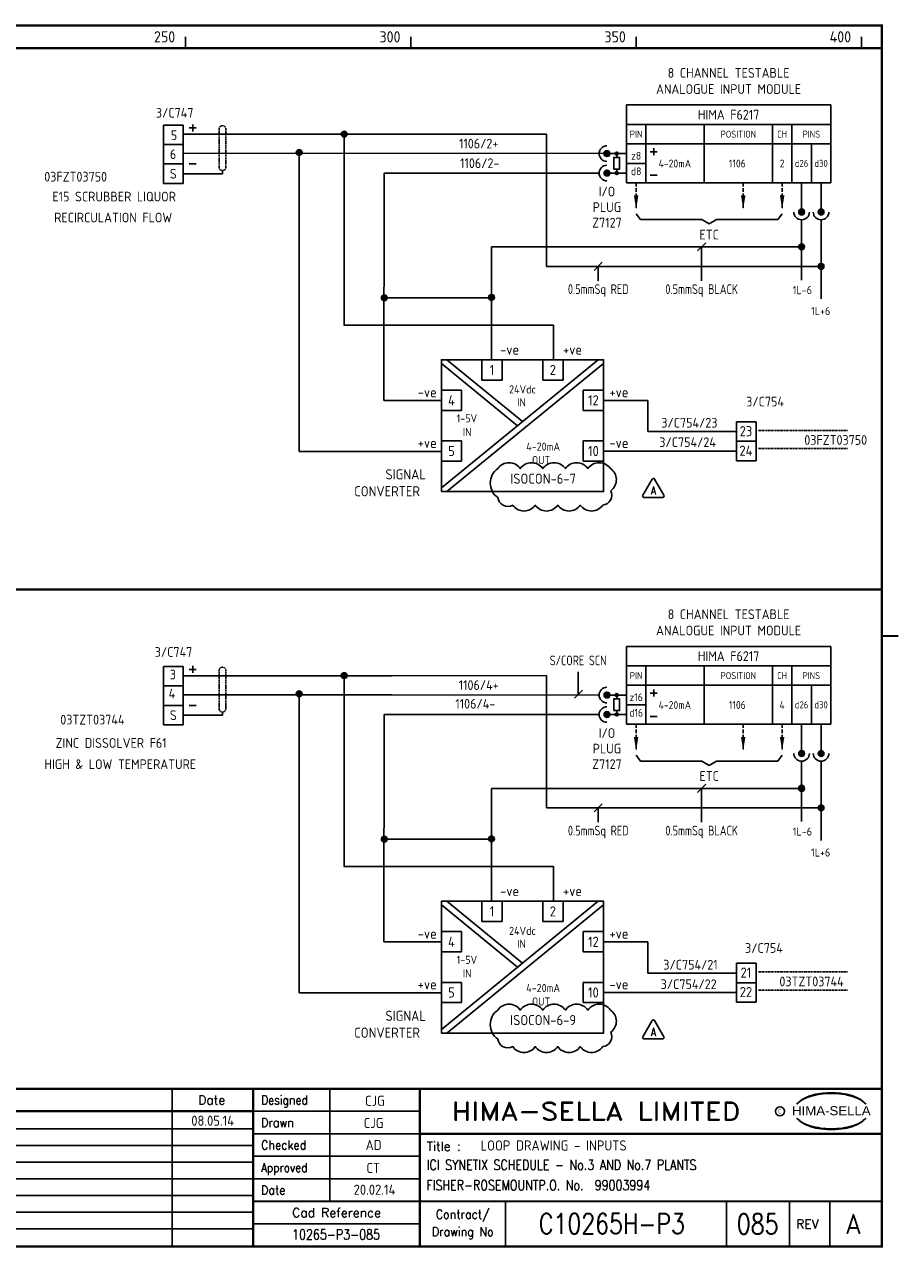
# Model space of a CAD drawing. Extents: x 14 to 408, y 0 to 275.
# Tile 2 of 2: x 214 to 408, y 0 to 272. Entities that reach past the tile are written whole.
import ezdxf
from ezdxf.enums import TextEntityAlignment as Align

# ---------------------------------------------------------------- set-up
doc = ezdxf.new("R2010")
doc.units = 0
doc.header["$LTSCALE"] = 0.25
doc.header["$MEASUREMENT"] = 0
doc.linetypes.add('HIDDEN', pattern=[0.375, 0.25, -0.125])
doc.linetypes.add('HIDDEN2', pattern=[4.7625, 3.175, -1.5875])
doc.layers.get('0').update_dxf_attribs({"color": 41, "linetype": 'CONTINUOUS'})
for name, color, linetype in [('00-DRG_FRAME', 12, 'CONTINUOUS'), ('01-DRAW', 7, 'CONTINUOUS'), ('02-TEXT', 2, 'CONTINUOUS'), ('051-TEXT', 2, 'CONTINUOUS'), ('DIM', 3, 'CONTINUOUS')]:
    doc.layers.add(name, color=color, linetype=linetype)
doc.styles.add('ARIAL', font='arial.ttf', dxfattribs={"height": 2.5})
doc.styles.add('ISO', font='iso.shx')
doc.styles.add('ROMAND', font='ROMAND')
doc.styles.add('ROMANS', font='romans.shx', dxfattribs={"width": 0.8})

# ---------------------------------------------------------------- blocks, each defined once
blk = doc.blocks.new('A3-REVA')
at = {"layer": '051-TEXT', "style": 'ISO'}
for tag, p in [('DESIGNED', (292.01, 31.7)), ('A', (117.73, 27.28)), ('DES', (127.73, 27.28)), ('DRN', (137.73, 27.28)), ('CHKD', (147.73, 27.28)), ('APPD', (157.73, 27.28)), ('DATE', (256, 27.28)), ('DRAWN', (291.72, 26.77)), ('CHECKED', (291.72, 21.89)), ('APPD', (291.65, 16.79)), ('DATE', (291.92, 11.96))]:
    blk.add_attdef(tag, text='', height=2.25, dxfattribs=at).set_placement(p, align=Align.CENTER)
blk.add_attdef('DESCRIPTION', (165.03, 27.28), '', height=2.25, dxfattribs=at)
blk = doc.blocks.new('A3-TITLE')
at = {"layer": '051-TEXT', "style": 'ISO'}
blk.add_attdef('TITLE_1', (315.46, 21.78), '', height=2.25, dxfattribs=at)
for tag, p in [('DRGNO', (376.96, 3.24)), ('REV.', (398.2, 3.24))]:
    blk.add_attdef(tag, text='', height=4.5, dxfattribs=at).set_placement(p, align=Align.CENTER)
blk = doc.blocks.new('A3-CONTRACT')
at = {"layer": '051-TEXT', "color": 41, "style": 'ISO'}
for tag, height, p in [('SCALE', 2.25, (106.71, 31.82)), ('DIMS', 2.25, (106.71, 26.8)), ('CONTRACT', 4.5, (344.94, 3.1)), ('CAD-REF', 2.25, (283.73, 1.84))]:
    blk.add_attdef(tag, text='', height=height, dxfattribs=at).set_placement(p, align=Align.CENTER)
for tag, p in [('TITLE_2', (303.86, 17.28)), ('TITLE_3', (303.79, 12.78))]:
    blk.add_attdef(tag, p, '', height=2.25, dxfattribs=at)
blk = doc.blocks.new('DOT')
for radius in [0.75, 0.65, 0.55, 0.45, 0.35, 0.25, 0.15, 0.05]:
    blk.add_circle((0, 0), radius)
blk = doc.blocks.new('TRI-A')
at = {"layer": '01-DRAW'}
blk.add_lwpolyline([(-0.26, 2.55), (-2.34, -1.05, 0.57735), (-2.08, -1.5), (2.08, -1.5, 0.57735), (2.34, -1.05), (0.26, 2.55, 0.57735)], format="xyb", close=True, dxfattribs=at)
at = {"layer": '02-TEXT', "color": 2, "style": 'ROMANS', "width": 0.8}
blk.add_text('A', height=1.8, dxfattribs=at).set_placement((0, 0), align=Align.MIDDLE)

msp = doc.modelspace()

# ---------------------------------------------------------------- linework, layer by layer
at = {"layer": '00-DRG_FRAME'}
for p, q in [((250, 266.5), (250, 269)), ((300, 266.5), (300, 269)), ((350, 266.5), (350, 269)), ((400, 266.5), (400, 269)), ((247, 35.5), (247, 0.5)), ((282, 35.5), (282, 10.5)), ((265, 30.5), (302, 30.5)), ((265, 26.59), (112.7, 26.59)), ((302, 25.5), (265, 25.5)), ((265, 22.89), (112.7, 22.89)), ((265, 19.19), (112.7, 19.19)), ((265, 20.5), (302, 20.5)), ((265, 15.49), (112.7, 15.49)), ((302, 15.5), (265, 15.5)), ((265, 11.79), (112.7, 11.79)), ((321, 10.5), (321, 0.5)), ((370, 10.5), (370, 0.5)), ((384, 0.5), (384, 10.5)), ((393, 10.5), (393, 0.5)), ((265, 8.09), (112.7, 8.09)), ((302, 5.5), (265, 5.5)), ((265, 4.39), (112.7, 4.39))]:
    msp.add_line(p, q, dxfattribs=at)
at = {"layer": '00-DRG_FRAME', "const_width": 0.5}
msp.add_lwpolyline([(14.5, 0.5), (404.5, 0.5), (404.5, 271.5), (14.5, 271.5)], close=True, dxfattribs=at)
for points in [[(14.5, 266.5), (404.5, 266.5)], [(14.5, 146.31), (404.5, 146.31)], [(404.5, 136), (408.18, 136)], [(404.5, 35.5), (14.5, 35.5)], [(265, 35.5), (265, 0.5)], [(302, 0.5), (302, 35.5)], [(265, 30.5), (72.5, 30.5)], [(404.5, 25.5), (302, 25.5)], [(265, 10.5), (404.5, 10.5)]]:
    msp.add_lwpolyline(points, dxfattribs=at)
at = {"layer": '00-DRG_FRAME', "color": 3}
msp.add_circle((381.88, 30.5), 1, dxfattribs=at)
for centre, radius, start, end in [((390.6, 26.83), 7.24, 106.0532, 133.5024), ((390.11, 28.1), 5.98, 122.244, 131.6154), ((389.75, 28.78), 5.21, 111.8206, 122.8668), ((391.78, 24.7), 9.76, 107.5931, 113.9452), ((393.1, 18.5), 15.94, 89.2698, 106.3911), ((392.1, 23.52), 10.99, 96.0146, 107.3203), ((393.29, 16.31), 18.28, 92.8917, 97.3734), ((393.24, 18.86), 15.73, 89.7805, 93.1738), ((393.36, 18.86), 15.73, 86.8262, 90.2195), ((393.51, 18.5), 15.94, 73.6089, 90.7302), ((393.31, 16.31), 18.28, 82.6266, 87.1083), ((394.51, 23.52), 10.99, 72.6797, 83.9854), ((394.83, 24.7), 9.76, 66.0548, 72.4069), ((396, 26.83), 7.24, 46.4976, 73.9468), ((396.85, 28.78), 5.21, 57.1332, 68.1794), ((396.49, 28.1), 5.98, 48.3846, 57.756), ((390.88, 27.01), 7.3, 130.419, 136.057), ((395.73, 27.01), 7.3, 43.943, 49.581), ((390.88, 34.04), 7.3, 223.943, 229.581), ((390.6, 34.23), 7.24, 226.4976, 253.9468), ((390.11, 32.96), 5.98, 228.3846, 237.756), ((389.75, 32.28), 5.21, 237.1332, 248.1794), ((391.78, 36.36), 9.76, 246.0548, 252.4069), ((393.1, 42.56), 15.94, 253.6089, 270.7302), ((393.51, 42.56), 15.94, 269.2698, 286.3911), ((394.83, 36.36), 9.76, 287.5931, 293.9452), ((396, 34.23), 7.24, 286.0532, 313.5024), ((396.85, 32.28), 5.21, 291.8206, 302.8668), ((396.49, 32.96), 5.98, 302.244, 311.6154), ((395.73, 34.04), 7.3, 310.419, 316.057), ((392.1, 37.54), 10.99, 252.6797, 263.9854), ((393.29, 44.75), 18.28, 262.6266, 267.1083), ((393.24, 42.19), 15.73, 266.8262, 270.2195), ((393.36, 42.19), 15.73, 269.7805, 273.1738), ((393.31, 44.75), 18.28, 272.8917, 277.3734), ((394.51, 37.54), 10.99, 276.0146, 287.3203)]:
    msp.add_arc(centre, radius, start, end, dxfattribs=at)
at = {"layer": '01-DRAW'}
for p, q in [((347.82, 253.88), (347.82, 236.6)), ((393.18, 253.88), (347.82, 253.88)), ((393.18, 253.88), (393.18, 236.6)), ((245.11, 249.42), (245.11, 236.46)), ((249.43, 249.42), (245.11, 249.42)), ((249.43, 249.42), (249.43, 236.46)), ((330.08, 247.4), (249.45, 247.37)), ((252.37, 248.77), (250.81, 248.77)), ((251.59, 249.55), (251.59, 248)), ((285.18, 205.01), (285.18, 247.39)), ((330.08, 247.4), (330.08, 218.05)), ((347.82, 249.56), (393.18, 249.56)), ((352.14, 249.56), (352.14, 236.6)), ((365.1, 249.56), (365.1, 236.6)), ((380.22, 236.6), (380.22, 249.56)), ((384.54, 236.6), (384.54, 249.56)), ((249.43, 245.1), (245.11, 245.1)), ((347.82, 245.24), (393.18, 245.24)), ((388.86, 236.6), (388.86, 245.24)), ((343.5, 243.08), (249.53, 243.16)), ((275.22, 185.45), (275.22, 243.34)), ((343.5, 243.08), (347.82, 243.08)), ((345.66, 243.08), (345.66, 242.22)), ((353.09, 243.51), (354.65, 243.51)), ((353.87, 244.29), (353.87, 242.74)), ((249.43, 240.78), (245.11, 240.78)), ((249.43, 240.78), (245.11, 240.78)), ((252.37, 240.78), (250.81, 240.78)), ((345.66, 239.63), (345.66, 238.76)), ((347.82, 240.92), (352.14, 240.92)), ((249.43, 236.46), (245.11, 236.46)), ((294.06, 238.76), (294.02, 188.31)), ((316.01, 238.76), (294.06, 238.76)), ((316.01, 238.76), (341.77, 238.76)), ((343.5, 238.76), (347.82, 238.76)), ((347.82, 236.6), (393.18, 236.6)), ((353.09, 238.33), (354.65, 238.33)), ((386.7, 236.6), (386.7, 230.12)), ((391.02, 236.6), (391.02, 230.12)), ((349.98, 229.74), (350.95, 228.45)), ((350.95, 228.45), (364.56, 228.45)), ((364.56, 228.45), (366.18, 227.48)), ((367.8, 228.45), (366.18, 227.48)), ((381.41, 228.45), (367.8, 228.45)), ((382.38, 229.74), (381.41, 228.45)), ((386.7, 228.39), (386.7, 214.99)), ((391.02, 228.39), (391.02, 210.83)), ((386.7, 222.37), (317.9, 222.37)), ((317.9, 222.37), (317.9, 197.32)), ((391.02, 218.05), (330.08, 218.05)), ((294.03, 211.07), (317.9, 211.07)), ((331.64, 205.01), (285.14, 205.01)), ((331.64, 197.36), (331.64, 205.01)), ((306.75, 168.87), (341.53, 197.31)), ((323.65, 182.69), (306.75, 196.5)), ((324.75, 183.59), (307.97, 197.31)), ((307.97, 168.06), (342.75, 196.5)), ((315.75, 197.31), (315.75, 192.81)), ((320.25, 197.31), (320.25, 192.81)), ((329.25, 197.31), (329.25, 192.81)), ((333.75, 197.31), (333.75, 192.81)), ((306.75, 190.56), (311.25, 190.56)), ((342.75, 190.56), (338.25, 190.56)), ((294.02, 188.31), (306.75, 188.31)), ((352.56, 188.31), (342.75, 188.31)), ((352.56, 188.31), (352.56, 181.38)), ((275.22, 185.45), (275.22, 176.99)), ((306.75, 186.06), (311.25, 186.06)), ((342.75, 186.06), (338.25, 186.06)), ((372.28, 183.54), (372.28, 174.9)), ((372.28, 183.54), (376.6, 183.54)), ((372.28, 183.54), (376.6, 183.54)), ((376.6, 183.54), (376.6, 174.9)), ((306.75, 179.31), (311.25, 179.31)), ((342.75, 179.31), (338.25, 179.31)), ((372.28, 181.38), (352.56, 181.38)), ((372.28, 179.22), (376.6, 179.22)), ((306.72, 176.99), (275.22, 176.99)), ((352.56, 177.06), (342.75, 177.06)), ((352.56, 177.06), (372.28, 177.06)), ((306.75, 174.81), (311.25, 174.81)), ((342.75, 174.81), (338.25, 174.81)), ((372.28, 174.9), (376.6, 174.9)), ((393.18, 133.69), (347.82, 133.69)), ((347.82, 133.69), (347.82, 116.41)), ((393.18, 133.69), (393.18, 116.41)), ((245.11, 129.23), (245.11, 116.27)), ((249.43, 129.23), (245.11, 129.23)), ((249.43, 129.23), (249.43, 116.27)), ((252.37, 128.58), (250.81, 128.58)), ((251.59, 129.36), (251.59, 127.8)), ((347.82, 129.37), (393.18, 129.37)), ((352.14, 129.37), (352.14, 116.41)), ((365.1, 129.37), (365.1, 116.41)), ((380.22, 116.41), (380.22, 129.37)), ((384.54, 116.41), (384.54, 129.37)), ((249.43, 124.91), (245.11, 124.91)), ((295.69, 127.17), (249.45, 127.17)), ((285.18, 84.82), (285.18, 127.2)), ((295.69, 127.17), (330.08, 127.21)), ((330.08, 127.21), (330.08, 97.86)), ((347.82, 125.05), (393.18, 125.05)), ((388.86, 116.41), (388.86, 125.05)), ((295.76, 122.97), (249.53, 122.97)), ((275.22, 65.25), (275.22, 123.15)), ((295.76, 122.97), (341.77, 122.89)), ((343.5, 122.89), (347.82, 122.89)), ((345.66, 122.89), (345.66, 122.02)), ((353.09, 123.32), (354.65, 123.32)), ((353.87, 124.1), (353.87, 122.54)), ((249.43, 120.59), (245.11, 120.59)), ((249.43, 120.59), (245.11, 120.59)), ((252.37, 120.59), (250.81, 120.59)), ((347.82, 120.73), (352.14, 120.73)), ((294.06, 118.57), (294.02, 68.12)), ((316.01, 118.57), (294.06, 118.57)), ((316.01, 118.57), (341.77, 118.57)), ((343.5, 118.57), (347.82, 118.57)), ((345.66, 119.43), (345.66, 118.57)), ((353.09, 118.14), (354.65, 118.14)), ((249.43, 116.27), (245.11, 116.27)), ((347.82, 116.41), (393.18, 116.41)), ((386.7, 116.41), (386.7, 109.93)), ((391.02, 116.41), (391.02, 109.93)), ((349.98, 109.55), (350.95, 108.25)), ((382.38, 109.55), (381.41, 108.25)), ((350.95, 108.25), (364.56, 108.25)), ((364.56, 108.25), (366.18, 107.28)), ((367.8, 108.25), (366.18, 107.28)), ((381.41, 108.25), (367.8, 108.25)), ((386.7, 108.2), (386.7, 94.8)), ((391.02, 108.2), (391.02, 90.64)), ((386.7, 102.18), (317.9, 102.18)), ((317.9, 102.18), (317.9, 77.13)), ((391.02, 97.86), (330.08, 97.86)), ((294.03, 90.87), (317.9, 90.87)), ((331.64, 84.82), (285.14, 84.82)), ((331.64, 77.16), (331.64, 84.82)), ((306.75, 48.68), (341.53, 77.12)), ((323.65, 62.5), (306.75, 76.31)), ((324.75, 63.4), (307.97, 77.12)), ((307.97, 47.87), (342.75, 76.31)), ((315.75, 77.12), (315.75, 72.62)), ((320.25, 77.12), (320.25, 72.62)), ((329.25, 77.12), (329.25, 72.62)), ((333.75, 77.12), (333.75, 72.62)), ((294.02, 68.12), (306.75, 68.12)), ((306.75, 70.37), (311.25, 70.37)), ((342.75, 70.37), (338.25, 70.37)), ((352.56, 68.12), (342.75, 68.12)), ((352.56, 68.12), (352.56, 61.19)), ((275.22, 65.25), (275.22, 56.8)), ((306.75, 65.87), (311.25, 65.87)), ((342.75, 65.87), (338.25, 65.87)), ((372.28, 63.35), (372.28, 54.71)), ((372.28, 63.35), (376.6, 63.35)), ((372.28, 63.35), (376.6, 63.35)), ((376.6, 63.35), (376.6, 54.71)), ((372.28, 61.19), (352.56, 61.19)), ((306.75, 59.12), (311.25, 59.12)), ((342.75, 59.12), (338.25, 59.12)), ((372.28, 59.03), (376.6, 59.03)), ((306.72, 56.8), (275.22, 56.8)), ((306.75, 54.62), (311.25, 54.62)), ((342.75, 54.62), (338.25, 54.62)), ((352.56, 56.87), (342.75, 56.87)), ((352.56, 56.87), (372.28, 56.87)), ((372.28, 54.71), (376.6, 54.71))]:
    msp.add_line(p, q, dxfattribs=at)
at = {"layer": '01-DRAW', "color": 3}
for p, q in [((258.17, 238.62), (258.17, 239.31)), ((249.43, 238.62), (258.17, 238.62)), ((249.43, 118.43), (258.17, 118.43)), ((258.17, 118.43), (258.17, 119.12))]:
    msp.add_line(p, q, dxfattribs=at)
at = {"layer": '01-DRAW', "linetype": 'HIDDEN2'}
for p, q in [((349.98, 236.6), (349.98, 230.77)), ((373.74, 236.6), (373.74, 230.77)), ((382.38, 236.6), (382.38, 230.77)), ((349.98, 116.41), (349.98, 110.58)), ((373.74, 116.41), (373.74, 110.58)), ((382.38, 116.41), (382.38, 110.58))]:
    msp.add_line(p, q, dxfattribs=at)
at = {"layer": '01-DRAW', "linetype": 'HIDDEN'}
for p, q in [((377.05, 181.65), (396.98, 181.65)), ((377.05, 177.6), (396.98, 177.6)), ((377.05, 61.46), (396.98, 61.46)), ((377.05, 57.41), (396.98, 57.41))]:
    msp.add_line(p, q, dxfattribs=at)
at = {"layer": '01-DRAW'}
for points in [[(345.01, 239.63), (346.31, 239.63), (346.31, 242.22), (345.01, 242.22)], [(306.75, 168.06), (342.75, 168.06), (342.75, 197.31), (306.75, 197.31)], [(345.01, 119.43), (346.31, 119.43), (346.31, 122.02), (345.01, 122.02)], [(306.75, 47.87), (342.75, 47.87), (342.75, 77.12), (306.75, 77.12)]]:
    msp.add_lwpolyline(points, close=True, dxfattribs=at)
for points in [[(320.25, 192.81), (315.75, 192.81)], [(333.75, 192.81), (329.25, 192.81)], [(311.25, 190.56), (311.25, 186.06)], [(338.25, 190.56), (338.25, 186.06)], [(311.25, 179.31), (311.25, 174.81)], [(338.25, 179.31), (338.25, 174.81)], [(320.25, 72.62), (315.75, 72.62)], [(333.75, 72.62), (329.25, 72.62)], [(311.25, 70.37), (311.25, 65.87)], [(338.25, 70.37), (338.25, 65.87)], [(311.25, 59.12), (311.25, 54.62)], [(338.25, 59.12), (338.25, 54.62)]]:
    msp.add_lwpolyline(points, dxfattribs=at)
for points in [[(319.27, 173.16, -0.520567), (324.27, 173.16, -0.520567), (329.27, 173.16, -0.520567), (334.27, 173.16, -0.520567), (339.27, 173.16, -0.520567), (344.27, 173.16, -0.520567), (344.37, 168.26, -0.520567), (342.59, 165.04, -0.520567), (337.59, 165.04, -0.520567), (332.59, 165.04, -0.520567), (327.59, 165.04, -0.520567), (322.59, 165.04, -0.520567), (319.27, 166.73, -0.520567)], [(319.27, 52.96, -0.520567), (324.27, 52.96, -0.520567), (329.27, 52.96, -0.520567), (334.27, 52.96, -0.520567), (339.27, 52.96, -0.520567), (344.27, 52.96, -0.520567), (344.37, 48.07, -0.520567), (342.59, 44.85, -0.520567), (337.59, 44.85, -0.520567), (332.59, 44.85, -0.520567), (327.59, 44.85, -0.520567), (322.59, 44.85, -0.520567), (319.27, 46.53, -0.520567)]]:
    msp.add_lwpolyline(points, format="xyb", close=True, dxfattribs=at)
for centre, radius in [((343.5, 243.08), 0.648), ((343.5, 243.08), 0.562), ((343.5, 243.08), 0.475), ((343.5, 243.08), 0.389), ((343.5, 243.08), 0.302), ((343.5, 243.08), 0.216), ((343.5, 243.08), 0.13), ((343.5, 243.08), 0.0432), ((343.5, 238.76), 0.648), ((343.5, 238.76), 0.562), ((343.5, 238.76), 0.475), ((343.5, 238.76), 0.389), ((343.5, 238.76), 0.302), ((343.5, 238.76), 0.216), ((343.5, 238.76), 0.13), ((343.5, 238.76), 0.0432), ((386.7, 230.12), 0.648), ((386.7, 230.12), 0.562), ((386.7, 230.12), 0.475), ((386.7, 230.12), 0.389), ((386.7, 230.12), 0.302), ((386.7, 230.12), 0.216), ((386.7, 230.12), 0.13), ((386.7, 230.12), 0.0432), ((391.02, 230.12), 0.648), ((391.02, 230.12), 0.562), ((391.02, 230.12), 0.475), ((391.02, 230.12), 0.389), ((391.02, 230.12), 0.302), ((391.02, 230.12), 0.216), ((391.02, 230.12), 0.13), ((391.02, 230.12), 0.0432), ((343.5, 122.89), 0.648), ((343.5, 122.89), 0.562), ((343.5, 122.89), 0.475), ((343.5, 122.89), 0.389), ((343.5, 122.89), 0.302), ((343.5, 122.89), 0.216), ((343.5, 122.89), 0.13), ((343.5, 122.89), 0.0432), ((343.5, 118.57), 0.648), ((343.5, 118.57), 0.562), ((343.5, 118.57), 0.475), ((343.5, 118.57), 0.389), ((343.5, 118.57), 0.302), ((343.5, 118.57), 0.216), ((343.5, 118.57), 0.13), ((343.5, 118.57), 0.0432), ((386.7, 109.93), 0.648), ((386.7, 109.93), 0.562), ((386.7, 109.93), 0.475), ((386.7, 109.93), 0.389), ((386.7, 109.93), 0.302), ((386.7, 109.93), 0.216), ((386.7, 109.93), 0.13), ((386.7, 109.93), 0.0432), ((391.02, 109.93), 0.648), ((391.02, 109.93), 0.562), ((391.02, 109.93), 0.475), ((391.02, 109.93), 0.389), ((391.02, 109.93), 0.302), ((391.02, 109.93), 0.216), ((391.02, 109.93), 0.13), ((391.02, 109.93), 0.0432)]:
    msp.add_circle(centre, radius, dxfattribs=at)
for centre, start, end in [((343.5, 243.08), 90, 270), ((343.5, 238.76), 90, 270), ((386.7, 230.12), 180, 0), ((391.02, 230.12), 180, 0), ((343.5, 122.89), 90, 270), ((343.5, 118.57), 90, 270), ((386.7, 109.93), 180, 0), ((391.02, 109.93), 180, 0)]:
    msp.add_arc(centre, 1.73, start, end, dxfattribs=at)
for points in [[(350.48, 233.79), (349.48, 233.79), (349.98, 230.77)], [(374.24, 233.79), (373.24, 233.79), (373.74, 230.77)], [(382.88, 233.79), (381.88, 233.79), (382.38, 230.77)], [(350.48, 113.6), (349.48, 113.6), (349.98, 110.58)], [(374.24, 113.6), (373.24, 113.6), (373.74, 110.58)], [(382.88, 113.6), (381.88, 113.6), (382.38, 110.58)]]:
    msp.add_solid(points, dxfattribs=at)
at = {"layer": 'DIM'}
for p, q in [((363.62, 221.47), (365.42, 223.27)), ((364.52, 214.86), (364.52, 222.37)), ((340.67, 217.15), (342.47, 218.95)), ((341.57, 214.86), (341.57, 218.05)), ((337.11, 123.08), (337.11, 128.05)), ((336.27, 122.18), (338.07, 123.98)), ((363.62, 101.28), (365.42, 103.08)), ((364.52, 94.67), (364.52, 102.18)), ((340.67, 96.96), (342.47, 98.76)), ((341.57, 94.67), (341.57, 97.86))]:
    msp.add_line(p, q, dxfattribs=at)
at = {"layer": 'DIM', "color": 3, "linetype": 'HIDDEN2', "ltscale": 0.3}
for points in [[(258.93, 240.07), (258.93, 248.53, 1), (257.42, 248.53), (257.42, 240.07, 1)], [(258.93, 119.88), (258.93, 128.34, 1), (257.42, 128.34), (257.42, 119.88, 1)]]:
    msp.add_lwpolyline(points, format="xyb", close=True, dxfattribs=at)

# ---------------------------------------------------------------- block references
at = {"layer": '00-DRG_FRAME'}
ref = msp.add_blockref('A3-CONTRACT', (-0.35, 0.19), dxfattribs=at)
ref.add_attrib('TITLE_2', 'ICI SYNETIX SCHEDULE - No.3 AND No.7 PLANTS', (303.51, 17.47), dxfattribs={"layer": '051-TEXT', "height": 2.25, "style": 'ROMANS', "width": 0.8})
ref.add_attrib('TITLE_3', 'FISHER-ROSEMOUNTP.O. No.  99003994', (303.44, 12.97), dxfattribs={"layer": '051-TEXT', "height": 2.25, "style": 'ROMANS', "width": 0.8})
ref.add_attrib('CAD-REF', '10265-P3-085', dxfattribs={"layer": '051-TEXT', "height": 2.25, "style": 'ROMANS', "width": 0.8}).set_placement((283.38, 2.03), align=Align.CENTER)
ref.add_attrib('CONTRACT', 'C10265H-P3', dxfattribs={"layer": '051-TEXT', "height": 4.5, "style": 'ROMANS', "width": 0.8}).set_placement((344.59, 3.3), align=Align.CENTER)
ref.add_attrib('SCALE', 'N/A', dxfattribs={"layer": '051-TEXT', "color": 41, "height": 2.25, "style": 'ISO'}).set_placement((106.36, 32.01), align=Align.CENTER)
ref.add_attrib('DIMS', 'N/A', dxfattribs={"layer": '051-TEXT', "color": 41, "height": 2.25, "style": 'ISO'}).set_placement((106.36, 26.99), align=Align.CENTER)
ref = msp.add_blockref('A3-REVA', (0, 0), dxfattribs=at)
ref.add_attrib('A', 'A', dxfattribs={"layer": '051-TEXT', "height": 2.25, "style": 'ISO'}).set_placement((117.73, 27.28), align=Align.CENTER)
ref.add_attrib('APPD', 'CT', dxfattribs={"layer": '051-TEXT', "height": 2.25, "style": 'ISO'}).set_placement((157.73, 27.28), align=Align.CENTER)
ref.add_attrib('DESCRIPTION', 'ISOCON NUMBERS ADDED', (165.03, 27.28), dxfattribs={"layer": '051-TEXT', "height": 2.25, "style": 'ISO'})
ref.add_attrib('DATE', '08.05.14', dxfattribs={"layer": '051-TEXT', "height": 2.25, "style": 'ISO'}).set_placement((256, 27.28), align=Align.CENTER)
ref.add_attrib('DESIGNED', 'CJG', dxfattribs={"layer": '051-TEXT', "height": 2.25, "style": 'ISO'}).set_placement((292.01, 31.7), align=Align.CENTER)
ref.add_attrib('DRAWN', 'CJG', dxfattribs={"layer": '051-TEXT', "height": 2.25, "style": 'ISO'}).set_placement((291.72, 26.77), align=Align.CENTER)
ref.add_attrib('CHECKED', 'AD', dxfattribs={"layer": '051-TEXT', "height": 2.25, "style": 'ISO'}).set_placement((291.72, 21.89), align=Align.CENTER)
ref.add_attrib('APPD', 'CT', dxfattribs={"layer": '051-TEXT', "height": 2.25, "style": 'ISO'}).set_placement((291.65, 16.79), align=Align.CENTER)
ref.add_attrib('DATE', '20.02.14', dxfattribs={"layer": '051-TEXT', "height": 2.25, "style": 'ISO'}).set_placement((291.92, 11.96), align=Align.CENTER)
ref = msp.add_blockref('A3-TITLE', (0, 0), dxfattribs=at)
ref.add_attrib('TITLE_1', 'LOOP DRAWING - INPUTS', (315.46, 21.78), dxfattribs={"layer": '051-TEXT', "height": 2.25, "style": 'ISO'})
ref.add_attrib('DRGNO', '085', dxfattribs={"layer": '051-TEXT', "height": 4.5, "style": 'ROMANS', "width": 0.8}).set_placement((376.96, 3.24), align=Align.CENTER)
ref.add_attrib('REV.', 'A', dxfattribs={"layer": '051-TEXT', "height": 4.5, "style": 'ISO'}).set_placement((398.2, 3.24), align=Align.CENTER)
at = {"layer": '01-DRAW'}
for p, xscale, yscale, zscale in [((285.18, 247.39), 0.8640000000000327, 0.8640000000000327, 0.8640000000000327), ((275.22, 243.34), 0.8640000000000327, 0.8640000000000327, 0.8640000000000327), ((345.66, 243.08), 0.4320000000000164, 0.4320000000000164, 0.4320000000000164), ((345.66, 238.76), 0.4320000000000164, 0.4320000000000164, 0.4320000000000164), ((386.7, 222.37), 0.8639999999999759, 0.8639999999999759, 0.8639999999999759), ((391.02, 218.05), 0.8639999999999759, 0.8639999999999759, 0.8639999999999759), ((317.9, 211.17), 0.8640000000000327, 0.8640000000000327, 0.8640000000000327), ((294.09, 211.07), 0.8640000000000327, 0.8640000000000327, 0.8640000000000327), ((285.18, 127.2), 0.8640000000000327, 0.8640000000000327, 0.8640000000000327), ((275.22, 123.15), 0.8640000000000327, 0.8640000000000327, 0.8640000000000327), ((345.66, 122.89), 0.4320000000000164, 0.4320000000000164, 0.4320000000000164), ((345.66, 118.57), 0.4320000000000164, 0.4320000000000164, 0.4320000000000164), ((386.7, 102.18), 0.8639999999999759, 0.8639999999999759, 0.8639999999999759), ((391.02, 97.86), 0.8639999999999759, 0.8639999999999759, 0.8639999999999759), ((294.09, 90.88), 0.8640000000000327, 0.8640000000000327, 0.8640000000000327), ((317.9, 90.98), 0.8640000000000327, 0.8640000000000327, 0.8640000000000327)]:
    msp.add_blockref('DOT', p, dxfattribs=dict(at, xscale=xscale, yscale=yscale, zscale=zscale))
for p in [(353.8, 168.28), (353.8, 48.09)]:
    msp.add_blockref('TRI-A', p, dxfattribs=at)

# ---------------------------------------------------------------- texts
at = {"layer": '00-DRG_FRAME', "style": 'ISO'}
for s, p in [('250', (247.69, 267.75)), ('300', (297.69, 267.75)), ('350', (347.69, 267.75)), ('400', (397.69, 267.75))]:
    msp.add_text(s, height=2.5, dxfattribs=at).set_placement(p, align=Align.RIGHT)
at = {"layer": '00-DRG_FRAME', "color": 4, "style": 'ROMAND'}
msp.add_text('Date', height=2, dxfattribs=at).set_placement((255.79, 32), align=Align.CENTER)
for s, width, p in [('Designed', 0.87, (266.75, 32)), ('Drawn', 0.9, (266.75, 27)), ('Checked', 0.9, (266.75, 22)), ('Approved', 0.85, (266.75, 17)), ('Date', 0.9, (266.75, 12))]:
    msp.add_text(s, height=2, dxfattribs=dict(at, width=width)).set_placement(p)
at = {"layer": '00-DRG_FRAME', "style": 'ROMAND', "width": 1.15}
msp.add_text('HIMA-SELLA LIMITED', height=4, dxfattribs=at).set_placement((341.1, 30.5), align=Align.MIDDLE)
at = {"layer": '00-DRG_FRAME', "color": 3, "style": 'ISO', "width": 0.9}
msp.add_text('C', height=1, dxfattribs=at).set_placement((381.84, 30), align=Align.CENTER)
at = {"layer": '00-DRG_FRAME', "style": 'ARIAL', "width": 1.05}
msp.add_text('HIMA-SELLA', height=2, dxfattribs=at).set_placement((393.3, 29.63), align=Align.CENTER)
at = {"layer": '00-DRG_FRAME', "color": 4, "style": 'ROMAND'}
msp.add_text('Title :', height=2, dxfattribs=at).set_placement((303.5, 21.75))
for s, p in [('Cad Reference', (283.5, 8)), ('REV', (388, 5.5))]:
    msp.add_text(s, height=2, dxfattribs=at).set_placement(p, align=Align.MIDDLE)
at = {"layer": '00-DRG_FRAME', "color": 4, "style": 'ROMAND', "width": 0.9}
for s, p in [('Contract/', (311.5, 7.5)), ('Drawing No', (311.5, 3.5))]:
    msp.add_text(s, height=2, dxfattribs=at).set_placement(p, align=Align.MIDDLE)
at = {"layer": '01-DRAW', "style": 'ISO'}
for s, height, p in [('8 CHANNEL TESTABLE', 2.16, (370.5, 259.93)), ('ANALOGUE INPUT MODULE', 2.16, (370.5, 256.33)), ('3/C747', 2.16, (247.57, 251.07)), ('HIMA F6217', 2.16, (370.5, 250.64)), ('5', 2.16, (247.42, 246.08)), ('PIN', 1.555, (349.98, 246.62)), ('POSITION', 1.555, (372.66, 246.62)), ('CH', 1.555, (382.38, 246.62)), ('PINS', 1.555, (388.86, 246.62)), ('1106/2+', 2.16, (315.04, 244.22)), ('6', 2.16, (247.22, 241.87)), ('1106/2-', 2.16, (315.28, 239.87)), ('z8', 1.728, (349.99, 241.74)), ('4-20mA', 1.728, (358.57, 240.02)), ('1106', 1.728, (372.44, 240.02)), ('2', 1.73, (382.37, 240.02)), ('d26', 1.555, (386.7, 240.14)), ('d30', 1.555, (391.02, 240.14)), ('03FZT03750', 2.16, (225.6, 236.87)), ('S', 2.16, (247.27, 237.54)), ('d8', 1.728, (349.99, 238.29)), ('E15 SCRUBBER LIQUOR', 2.16, (234.15, 232.46)), ('I/O', 2.16, (343.5, 233.58)), ('PLUG', 2.16, (343.5, 230.12)), ('RECIRCULATION FLOW', 2.16, (233.93, 227.81)), ('Z7127', 2.16, (343.5, 226.67)), ('ETC', 2.16, (366.18, 224.02)), ('3/C754', 2.16, (378.59, 186.95)), ('3/C754/23', 2.16, (361.79, 182.26)), ('3/C754/24', 2.16, (361.4, 177.94)), ('03FZT03750', 2.16, (394.27, 178.43)), ('4-20mA', 1.8, (329.34, 177.15)), ('OUT', 1.8, (328.89, 174.15)), ('ISOCON-6-7', 2.25, (329.34, 169.8)), ('8 CHANNEL TESTABLE', 2.16, (370.5, 139.74)), ('ANALOGUE INPUT MODULE', 2.16, (370.5, 136.14)), ('3/C747', 2.16, (247.32, 131.37)), ('HIMA F6217', 2.16, (370.5, 130.45)), ('3', 2.16, (247.17, 126.38)), ('PIN', 1.555, (349.98, 126.43)), ('POSITION', 1.555, (372.66, 126.43)), ('CH', 1.555, (382.38, 126.43)), ('PINS', 1.555, (388.86, 126.43)), ('1106/4+', 2.16, (315.04, 124.03)), ('4', 2.16, (246.97, 122.17)), ('1106/4-', 2.16, (314.29, 119.88)), ('z16', 1.728, (349.99, 121.55)), ('S', 2.16, (247.27, 117.35)), ('d16', 1.728, (349.99, 118.1)), ('4-20mA', 1.728, (358.57, 119.82)), ('1106', 1.728, (372.44, 119.82)), ('4', 1.73, (382.37, 119.82)), ('d26', 1.555, (386.7, 119.95)), ('d30', 1.555, (391.02, 119.95)), ('03TZT03744', 2.16, (229.31, 116.35)), ('I/O', 2.16, (343.5, 113.38)), ('ZINC DISSOLVER F61', 2.16, (233.47, 111.17)), ('PLUG', 2.16, (343.5, 109.93)), ('HIGH & LOW TEMPERATURE', 2.16, (235.5, 106.46)), ('Z7127', 2.16, (343.5, 106.47)), ('ETC', 2.16, (366.18, 103.83)), ('3/C754', 2.16, (378.35, 65.66)), ('3/C754/21', 2.16, (362.04, 61.95)), ('3/C754/22', 2.16, (361.64, 57.62)), ('03TZT03744', 2.16, (388.9, 58.24)), ('4-20mA', 1.8, (329.34, 56.96)), ('OUT', 1.8, (328.89, 53.96)), ('ISOCON-6-9', 2.25, (329.34, 49.61))]:
    msp.add_text(s, height=height, dxfattribs=at).set_placement(p, align=Align.CENTER)
at = {"layer": '01-DRAW', "style": 'ISO', "width": 0.85}
for s, p in [('0.5mmSq RED', (341.57, 211.92)), ('0.5mmSq BLACK', (364.52, 211.92)), ('S/CORE SCN', (337.11, 129.5)), ('0.5mmSq RED', (341.57, 91.72)), ('0.5mmSq BLACK', (364.52, 91.72))]:
    msp.add_text(s, height=2.16, dxfattribs=at).set_placement(p, align=Align.CENTER)
at = {"layer": '01-DRAW', "style": 'ISO'}
for s, height, p in [('1L-6', 1.8, (384.76, 211.88)), ('1L+6', 1.8, (388.81, 207.23)), ('1-5V', 1.8, (310.15, 183.41)), ('IN', 1.8, (311.5, 180.41)), ('SIGNAL', 2.25, (294.35, 170.76)), ('CONVERTER', 2.25, (287.42, 167.01)), ('1L-6', 1.8, (384.76, 91.69)), ('1L+6', 1.8, (388.81, 87.04)), ('1-5V', 1.8, (310.15, 63.22)), ('IN', 1.8, (311.5, 60.22)), ('SIGNAL', 2.25, (294.35, 50.57)), ('CONVERTER', 2.25, (287.42, 46.82))]:
    msp.add_text(s, height=height, dxfattribs=at).set_placement(p)
for s, p in [('-ve', (324.01, 198.44)), ('+ve', (337.97, 198.44)), ('-ve', (305.73, 188.99)), ('+ve', (348.27, 188.99)), ('+ve', (305.73, 177.74)), ('-ve', (348.27, 177.74)), ('-ve', (324.01, 78.25)), ('+ve', (337.97, 78.25)), ('+ve', (348.27, 68.8)), ('-ve', (305.73, 68.8)), ('+ve', (305.73, 57.55)), ('-ve', (348.27, 57.55))]:
    msp.add_text(s, height=2.25, dxfattribs=at).set_placement(p, align=Align.RIGHT)
for s, height, p in [('1', 2.25, (318, 195.06)), ('2', 2.25, (331.5, 195.06)), ('24Vdc', 1.8, (324.75, 190.75)), ('4', 2.25, (309, 188.31)), ('IN', 1.8, (324.53, 187.87)), ('12', 2.25, (340.5, 188.31)), ('23', 2.25, (374.35, 181.47)), ('5', 2.25, (309, 177.06)), ('10', 2.25, (340.5, 177.06)), ('24', 2.25, (374.35, 177.15)), ('1', 2.25, (318, 74.87)), ('2', 2.25, (331.5, 74.87)), ('24Vdc', 1.8, (324.75, 70.55)), ('4', 2.25, (309, 68.12)), ('IN', 1.8, (324.53, 67.67)), ('12', 2.25, (340.5, 68.12)), ('21', 2.25, (374.35, 61.28)), ('5', 2.25, (309, 56.87)), ('10', 2.25, (340.5, 56.87)), ('22', 2.25, (374.35, 56.96))]:
    msp.add_text(s, height=height, dxfattribs=at).set_placement(p, align=Align.MIDDLE)

doc.saveas('drawing.dxf')
